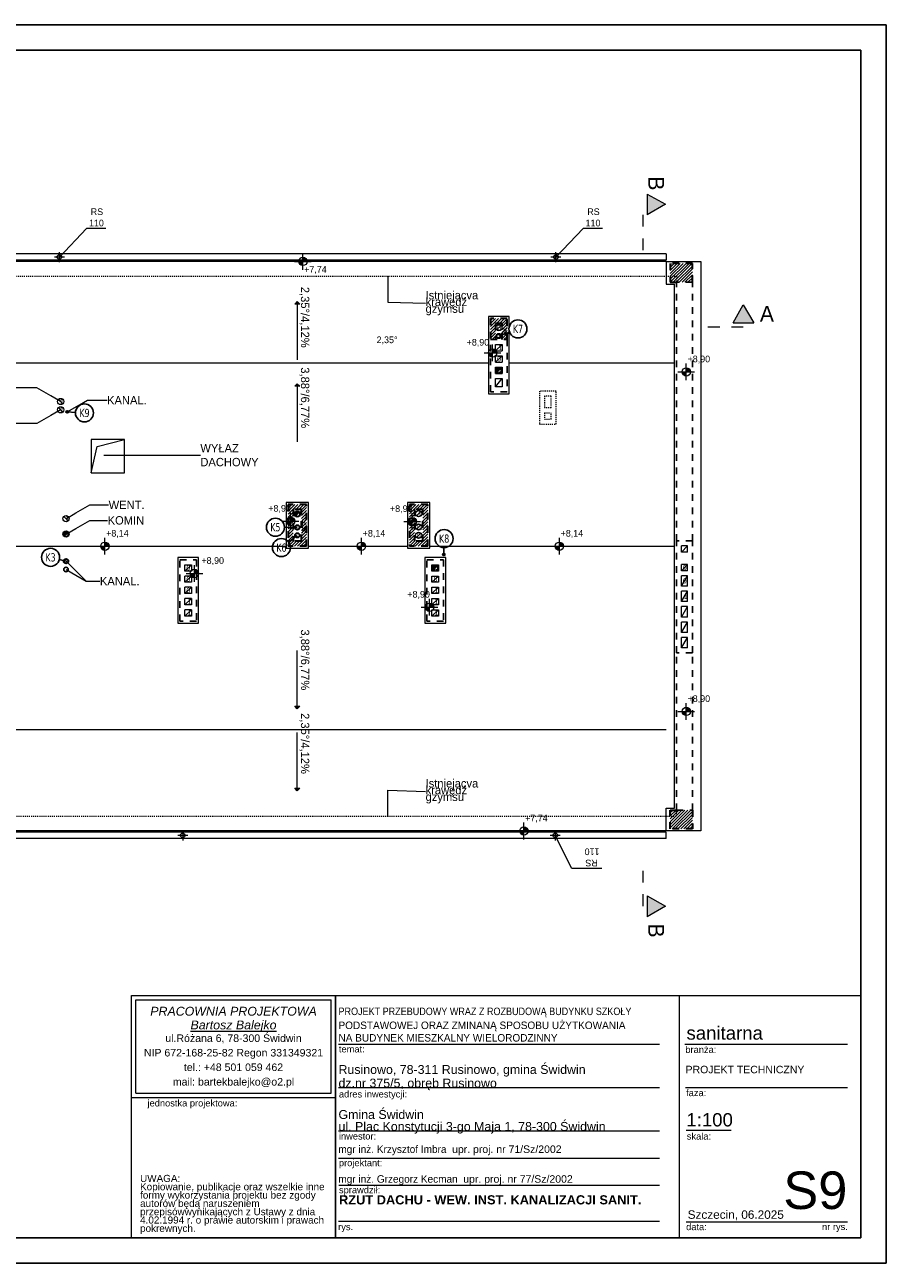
# Model space of a CAD drawing. Extents: x -220312 to -8310, y -91840 to 81907.
# Tile 79 of 128: x -179442 to -158770, y 52207 to 81907. Entities that reach past the tile are written whole.
import ezdxf
from ezdxf.enums import TextEntityAlignment as Align

# ---------------------------------------------------------------- set-up
doc = ezdxf.new("R2010")
doc.units = 0
doc.header["$MEASUREMENT"] = 0
for name, pattern in [('Dashed', [564.444447, 282.222223, -282.222223]), ('Hidden Line', [50, 25, -25]), ('Przerywana', [320, 160, -160])]:
    doc.linetypes.add(name, pattern=pattern)
doc.layers.add('#kan_san-op', color=34, linetype='Continuous')
doc.layers.add('INWENT RZĘDNE', color=7, linetype='Continuous')
for name, color, linetype, lineweight in [('#ks', 34, 'Continuous', 30), ('0_Nr_Pióra__21', 7, 'Continuous', 9), ('A-Opisy_Nr_Pióra__21', 7, 'Continuous', 9), ('ARCH dach_Nr_Pióra__46', 5, 'Continuous', 13), ('Arch IS_Nr_Pióra__52', 34, 'Continuous', 25), ('Arch kominy_Nr_Pióra__10', 134, 'Continuous', 18), ('Arch kominy_Nr_Pióra__21', 7, 'Continuous', 9), ('Arch rynny_Nr_Pióra__21', 7, 'Continuous', 9), ('ARCH TABELA_Nr_Pióra__1', 7, 'Continuous', 25), ('ARCH TABELA_Nr_Pióra__21', 7, 'Continuous', 9), ('ARCH TABELA_Nr_Pióra__7', 7, 'Continuous', 13), ('arch wypelnienia_Nr_Pióra__21', 7, 'Continuous', 9), ('Arch ściany nośne_Nr_Pióra__30', 134, 'Continuous', 35), ('Arch ściany zewnętrzne_Nr_Pióra__46', 5, 'Continuous', 13), ('INWENT DACH_Nr_Pióra__5', 7, 'Continuous', 13), ('INWENT OPISY_Nr_Pióra__21', 7, 'Continuous', 9), ('INWENT OPISY_Nr_Pióra__41', 7, 'Continuous', 15), ('INWENT OPISY_Nr_Pióra__52', 34, 'Continuous', 25), ('INWENT RZĘDNE_Nr_Pióra__21', 7, 'Continuous', 9), ('INWENT.ŚCIANY_Nr_Pióra__1', 7, 'Continuous', 25), ('INWENT.ŚCIANY_Nr_Pióra__101', 8, 'Continuous', 13), ('Istniejące kominy_Nr_Pióra__5', 7, 'Continuous', 13), ('PODKŁAD', 252, 'Continuous', 35), ('RAMKA', 255, 'Continuous', 35)]:
    doc.layers.add(name, color=color, linetype=linetype, lineweight=lineweight)
for name, color, linetype, lineweight, true_color in [('Arch odwodniene_Nr_Pióra__25', 7, 'Continuous', 13, 0x40a5ff), ('Arch stropy_Nr_Pióra__4', 7, 'Continuous', 9, 0x029e21), ('arch wypelnienia_Nr_Pióra__102', 7, 'Continuous', 9, 0xcccccc), ('arch wypelnienia_Nr_Pióra__89', 7, 'Continuous', 20, 0x71cebe)]:
    doc.layers.add(name, color=color, linetype=linetype, lineweight=lineweight, true_color=true_color)
doc.styles.add('GENERATED_STYLE_1', font='txt')
doc.styles.add('GENERATED_STYLE_10', font='ariali.ttf')
doc.styles.add('GENERATED_STYLE_11', font='arialbd.ttf')
doc.styles.add('GENERATED_STYLE_2', font='txt')
doc.styles.add('GENERATED_STYLE_3', font='txt')
doc.styles.add('GENERATED_STYLE_6', font='txt')
doc.styles.add('GENERATED_STYLE_7', font='txt')
doc.styles.add('GENERATED_STYLE_9', font='arial.ttf')
doc.styles.add('GLOWNE', font='verdana.ttf')

# ---------------------------------------------------------------- blocks, each defined once
blk = doc.blocks.new('ARROWHEAD_5')
at = {"color": 0, "linetype": 'Continuous', "lineweight": 0}
blk.add_line((0, 0), (-1, 0), dxfattribs=at)
blk.add_solid([(-1, 0.2679), (0, 0), (-1, -0.2679), (-1, 0.2679)], dxfattribs=at)
blk = doc.blocks.new('Koty wysokościowe_17', base_point=(-175372, 65660))
at = {"layer": 'INWENT OPISY_Nr_Pióra__21', "linetype": 'Continuous'}
for points in [[(-172902, 72180), (-172842, 72120), (-172962, 72120)], [(-172902, 70212), (-172842, 70152), (-172962, 70152)], [(-172902, 62417), (-172962, 62477), (-172842, 62477)], [(-172902, 60450), (-172962, 60510), (-172842, 60510)]]:
    blk.add_hatch(color=252, dxfattribs=at).paths.add_polyline_path(points, flags=0)
at = {"layer": 'INWENT RZĘDNE_Nr_Pióra__21', "linetype": 'Continuous'}
for points in [[(-172769, 73145), (-172869, 73145), (-172861, 73107), (-172840, 73074), (-172807, 73052), (-172769, 73045)], [(-172769, 73145), (-172669, 73145), (-172676, 73183), (-172698, 73216), (-172731, 73237), (-172769, 73245)], [(-168217, 70951), (-168117, 70951), (-168124, 70990), (-168146, 71022), (-168179, 71044), (-168217, 71051)], [(-168217, 70951), (-168317, 70951), (-168309, 70913), (-168288, 70881), (-168255, 70859), (-168217, 70851)], [(-163568, 70496), (-163668, 70496), (-163661, 70458), (-163639, 70425), (-163607, 70404), (-163568, 70396)], [(-163568, 70496), (-163468, 70496), (-163476, 70534), (-163498, 70567), (-163530, 70589), (-163568, 70596)], [(-173065, 66913), (-173165, 66913), (-173158, 66875), (-173136, 66842), (-173104, 66821), (-173065, 66813)], [(-173065, 66913), (-172965, 66913), (-172973, 66951), (-172995, 66984), (-173027, 67006), (-173065, 67013)], [(-170145, 66905), (-170245, 66905), (-170238, 66867), (-170216, 66835), (-170184, 66813), (-170145, 66805)], [(-170145, 66905), (-170045, 66905), (-170053, 66944), (-170075, 66976), (-170107, 66998), (-170145, 67005)], [(-177519, 66315), (-177619, 66315), (-177612, 66277), (-177590, 66244), (-177558, 66222), (-177519, 66215)], [(-177519, 66315), (-177419, 66315), (-177427, 66353), (-177449, 66386), (-177481, 66407), (-177519, 66415)], [(-171363, 66315), (-171463, 66315), (-171456, 66277), (-171434, 66244), (-171402, 66222), (-171363, 66215)], [(-171363, 66315), (-171263, 66315), (-171271, 66353), (-171293, 66386), (-171325, 66407), (-171363, 66415)], [(-166614, 66315), (-166714, 66315), (-166707, 66277), (-166685, 66244), (-166652, 66222), (-166614, 66215)], [(-166614, 66315), (-166514, 66315), (-166522, 66353), (-166543, 66386), (-166576, 66407), (-166614, 66415)], [(-169728, 64851), (-169828, 64851), (-169821, 64812), (-169799, 64780), (-169767, 64758), (-169728, 64751)], [(-169728, 64851), (-169628, 64851), (-169636, 64889), (-169658, 64921), (-169690, 64943), (-169728, 64951)], [(-163568, 62351), (-163468, 62351), (-163476, 62389), (-163498, 62422), (-163530, 62443), (-163568, 62451)], [(-163568, 62351), (-163668, 62351), (-163661, 62313), (-163639, 62280), (-163607, 62259), (-163568, 62251)], [(-167466, 59485), (-167566, 59485), (-167559, 59447), (-167537, 59414), (-167504, 59392), (-167466, 59385)], [(-167466, 59485), (-167366, 59485), (-167374, 59523), (-167395, 59556), (-167428, 59577), (-167466, 59585)]]:
    blk.add_hatch(color=252, dxfattribs=at).paths.add_polyline_path(points, flags=0)
at = {"layer": 'A-Opisy_Nr_Pióra__21', "color": 252, "linetype": 'Continuous'}
for p, q in [((-170728, 72516), (-170728, 72168)), ((-170728, 72168), (-169824, 72140)), ((-179153, 70115), (-179669, 70115)), ((-178819, 69922), (-179153, 70115)), ((-178185, 69671), (-177937, 69814)), ((-177937, 69814), (-177467, 69815)), ((-179153, 69257), (-179669, 69257)), ((-178820, 69448), (-179153, 69257)), ((-177269, 68497), (-175228, 68498)), ((-178215, 67112), (-177882, 67304)), ((-177882, 67304), (-177429, 67305)), ((-178215, 66742), (-177882, 66934)), ((-177882, 66934), (-177454, 66935)), ((-178258, 65763), (-177967, 65476)), ((-178215, 65618), (-177967, 65476)), ((-177967, 65476), (-177639, 65477)), ((-177967, 65476), (-177639, 65477)), ((-170728, 60113), (-170728, 60461)), ((-170728, 60461), (-169824, 60433))]:
    blk.add_line(p, q, dxfattribs=at)
at = {"layer": 'arch wypelnienia_Nr_Pióra__102', "color": 252, "linetype": 'Continuous'}
for p, q in [((-163952, 72928), (-163786, 73095)), ((-163952, 72646), (-163503, 73095)), ((-163952, 72999), (-163857, 73095)), ((-163952, 72716), (-163574, 73095)), ((-163952, 73070), (-163927, 73095)), ((-163952, 72787), (-163644, 73095)), ((-163952, 72858), (-163715, 73095)), ((-163882, 72645), (-163432, 73095)), ((-163812, 72645), (-163422, 73034)), ((-163741, 72645), (-163422, 72963)), ((-163670, 72645), (-163422, 72893)), ((-163600, 72645), (-163422, 72822)), ((-163529, 72645), (-163422, 72751)), ((-163458, 72645), (-163422, 72681)), ((-168267, 71654), (-168146, 71775)), ((-168267, 71725), (-168217, 71775)), ((-168267, 71583), (-168076, 71775)), ((-168267, 71513), (-168147, 71633)), ((-168125, 71655), (-168005, 71775)), ((-168054, 71655), (-167934, 71775)), ((-167987, 71651), (-167867, 71771)), ((-167987, 71580), (-167867, 71700)), ((-167987, 71510), (-167867, 71630)), ((-168267, 71442), (-168147, 71562)), ((-168267, 71371), (-168147, 71491)), ((-168267, 71300), (-168147, 71420)), ((-168227, 71270), (-168147, 71350)), ((-167987, 71439), (-167867, 71559)), ((-167987, 71368), (-167867, 71488)), ((-167987, 71298), (-167867, 71418)), ((-167944, 71270), (-167867, 71347)), ((-168157, 71270), (-168147, 71279)), ((-167874, 71270), (-167867, 71276)), ((-173122, 67153), (-172960, 67315)), ((-173122, 67082), (-172889, 67315)), ((-173122, 67294), (-173101, 67315)), ((-173122, 67223), (-173031, 67315)), ((-173122, 67011), (-173002, 67131)), ((-172939, 67195), (-172819, 67315)), ((-172868, 67195), (-172748, 67315)), ((-172802, 67190), (-172682, 67310)), ((-172802, 67119), (-172682, 67239)), ((-172802, 67048), (-172682, 67168)), ((-170212, 67305), (-170202, 67315)), ((-170212, 67093), (-169990, 67315)), ((-170212, 67163), (-170061, 67315)), ((-170212, 67234), (-170132, 67315)), ((-170212, 67022), (-170092, 67142)), ((-170039, 67195), (-169919, 67315)), ((-169969, 67195), (-169849, 67315)), ((-169898, 67195), (-169778, 67315)), ((-169892, 67130), (-169772, 67250)), ((-169892, 67059), (-169772, 67179)), ((-173122, 66940), (-173002, 67060)), ((-173122, 66870), (-173002, 66990)), ((-173122, 66799), (-173002, 66919)), ((-173122, 66728), (-173002, 66848)), ((-172802, 66978), (-172682, 67098)), ((-172802, 66907), (-172682, 67027)), ((-172802, 66836), (-172682, 66956)), ((-172802, 66765), (-172682, 66885)), ((-170212, 66951), (-170092, 67071)), ((-170212, 66881), (-170092, 67001)), ((-170212, 66810), (-170092, 66930)), ((-170212, 66739), (-170092, 66859)), ((-169892, 66988), (-169772, 67108)), ((-169892, 66918), (-169772, 67038)), ((-169892, 66847), (-169772, 66967)), ((-169892, 66776), (-169772, 66896)), ((-169892, 66706), (-169772, 66826)), ((-173122, 66658), (-173002, 66778)), ((-173122, 66587), (-173002, 66707)), ((-173122, 66516), (-173002, 66636)), ((-173122, 66445), (-173002, 66565)), ((-172899, 66315), (-172682, 66532)), ((-172802, 66695), (-172682, 66815)), ((-172802, 66624), (-172682, 66744)), ((-172802, 66553), (-172682, 66673)), ((-172802, 66483), (-172682, 66603)), ((-170212, 66668), (-170092, 66788)), ((-170212, 66598), (-170092, 66718)), ((-170212, 66527), (-170092, 66647)), ((-170212, 66456), (-170092, 66576)), ((-170000, 66315), (-169772, 66543)), ((-169892, 66635), (-169772, 66755)), ((-169892, 66564), (-169772, 66684)), ((-169892, 66493), (-169772, 66613)), ((-173122, 66375), (-173002, 66495)), ((-173112, 66315), (-172992, 66435)), ((-173041, 66315), (-172921, 66435)), ((-172970, 66315), (-172850, 66435)), ((-172829, 66315), (-172682, 66461)), ((-172758, 66315), (-172682, 66390)), ((-172687, 66315), (-172682, 66320)), ((-170212, 66386), (-170092, 66506)), ((-170212, 66315), (-170092, 66435)), ((-170142, 66315), (-170022, 66435)), ((-170071, 66315), (-169951, 66435)), ((-169930, 66315), (-169772, 66472)), ((-169859, 66315), (-169772, 66401)), ((-169788, 66315), (-169772, 66331)), ((-163952, 59918), (-163885, 59985)), ((-163952, 59847), (-163814, 59985)), ((-163952, 59705), (-163673, 59985)), ((-163952, 59776), (-163744, 59985)), ((-163952, 59635), (-163602, 59985)), ((-163952, 59564), (-163532, 59985)), ((-163911, 59535), (-163461, 59985)), ((-163840, 59535), (-163422, 59953)), ((-163769, 59535), (-163422, 59882)), ((-163699, 59535), (-163422, 59811)), ((-163628, 59535), (-163422, 59741)), ((-163557, 59535), (-163422, 59670)), ((-163487, 59535), (-163422, 59599))]:
    blk.add_line(p, q, dxfattribs=at)
at = {"layer": 'arch wypelnienia_Nr_Pióra__21', "color": 252, "linetype": 'Continuous'}
for p, q in [((-168106, 70496), (-168028, 70574)), ((-172941, 67046), (-172863, 67124)), ((-178491, 66566), (-178413, 66644)), ((-169631, 65756), (-169553, 65834))]:
    blk.add_line(p, q, dxfattribs=at)
for centre, start, end in [((-168067, 70535), 45, 180), ((-168067, 70535), 180, 225), ((-172902, 67085), 45, 180), ((-172902, 67085), 180, 225), ((-178452, 66605), 45, 180), ((-178452, 66605), 180, 225), ((-169592, 65795), 45, 180), ((-169592, 65795), 180, 225)]:
    blk.add_arc(centre, 55, start, end, dxfattribs=at)
at = {"layer": 'arch wypelnienia_Nr_Pióra__89', "color": 252, "linetype": 'Continuous'}
for points in [[(-168118, 70514), (-168122, 70535), (-168118, 70552)], [(-168116, 70511), (-168118, 70552), (-168116, 70560)], [(-168118, 70514), (-168118, 70552), (-168116, 70511)], [(-168106, 70496), (-168116, 70560), (-168106, 70572)], [(-168116, 70511), (-168116, 70560), (-168106, 70496)], [(-168100, 70503), (-168106, 70572), (-168100, 70579)], [(-168106, 70496), (-168106, 70572), (-168100, 70503)], [(-168076, 70526), (-168100, 70579), (-168076, 70589)], [(-168100, 70503), (-168100, 70579), (-168076, 70526)], [(-168050, 70552), (-168076, 70589), (-168050, 70587)], [(-168076, 70526), (-168076, 70589), (-168050, 70552)], [(-168050, 70552), (-168050, 70587), (-168028, 70574)], [(-172935, 67053), (-172941, 67122), (-172935, 67129)], [(-172911, 67076), (-172935, 67129), (-172911, 67139)], [(-172935, 67053), (-172935, 67129), (-172911, 67076)], [(-172911, 67076), (-172911, 67139), (-172885, 67102)], [(-172885, 67102), (-172911, 67139), (-172885, 67137)], [(-172885, 67102), (-172885, 67137), (-172863, 67124)], [(-172953, 67064), (-172957, 67085), (-172953, 67102)], [(-172951, 67061), (-172953, 67102), (-172951, 67110)], [(-172953, 67064), (-172953, 67102), (-172951, 67061)], [(-172941, 67046), (-172951, 67110), (-172941, 67122)], [(-172951, 67061), (-172951, 67110), (-172941, 67046)], [(-172941, 67046), (-172941, 67122), (-172935, 67053)], [(-178503, 66584), (-178507, 66605), (-178503, 66622)], [(-178501, 66581), (-178503, 66622), (-178501, 66630)], [(-178503, 66584), (-178503, 66622), (-178501, 66581)], [(-178491, 66566), (-178501, 66630), (-178491, 66642)], [(-178501, 66581), (-178501, 66630), (-178491, 66566)], [(-178485, 66573), (-178491, 66642), (-178485, 66649)], [(-178491, 66566), (-178491, 66642), (-178485, 66573)], [(-178461, 66596), (-178485, 66649), (-178461, 66659)], [(-178485, 66573), (-178485, 66649), (-178461, 66596)], [(-178435, 66622), (-178461, 66659), (-178435, 66657)], [(-178461, 66596), (-178461, 66659), (-178435, 66622)], [(-178435, 66622), (-178435, 66657), (-178413, 66644)], [(-169643, 65774), (-169647, 65795), (-169643, 65812)], [(-169641, 65771), (-169643, 65812), (-169641, 65820)], [(-169643, 65774), (-169643, 65812), (-169641, 65771)], [(-169631, 65756), (-169641, 65820), (-169631, 65832)], [(-169641, 65771), (-169641, 65820), (-169631, 65756)], [(-169625, 65763), (-169631, 65832), (-169625, 65839)], [(-169631, 65756), (-169631, 65832), (-169625, 65763)], [(-169601, 65786), (-169625, 65839), (-169601, 65849)], [(-169625, 65763), (-169625, 65839), (-169601, 65786)], [(-169601, 65786), (-169601, 65849), (-169575, 65812)], [(-169575, 65812), (-169601, 65849), (-169575, 65847)], [(-169575, 65812), (-169575, 65847), (-169553, 65834)]]:
    blk.add_solid(points, dxfattribs=at)
at = {"layer": 'INWENT OPISY_Nr_Pióra__21', "color": 252, "linetype": 'Continuous'}
for p, q in [((-172902, 72180), (-172962, 72120)), ((-172902, 72180), (-172842, 72120)), ((-172842, 72120), (-172962, 72120)), ((-172902, 72120), (-172902, 70783)), ((-172902, 70212), (-172962, 70152)), ((-172842, 70152), (-172962, 70152)), ((-172902, 70212), (-172842, 70152)), ((-172902, 70152), (-172902, 68815)), ((-172902, 62477), (-172902, 63815)), ((-172962, 62477), (-172842, 62477)), ((-172902, 62417), (-172962, 62477)), ((-172902, 62417), (-172842, 62477)), ((-172902, 60510), (-172902, 61847)), ((-172962, 60510), (-172842, 60510)), ((-172902, 60450), (-172962, 60510)), ((-172902, 60450), (-172842, 60510))]:
    blk.add_line(p, q, dxfattribs=at)
for points in [[(-164507, 74259), (-164507, 74759), (-164071, 74515)], [(-162202, 71670), (-162447, 71670), (-162202, 72106)], [(-162202, 71670), (-162202, 72106), (-161947, 71670)], [(-164507, 57429), (-164507, 57929), (-164071, 57685)]]:
    blk.add_solid(points, dxfattribs=at)
at = {"layer": 'INWENT RZĘDNE_Nr_Pióra__21', "color": 252, "linetype": 'Continuous'}
for p, q in [((-172969, 73145), (-172569, 73145)), ((-172769, 72945), (-172769, 73345)), ((-168217, 70751), (-168217, 71151)), ((-168417, 70951), (-168017, 70951)), ((-163568, 70296), (-163568, 70696)), ((-163768, 70496), (-163368, 70496)), ((-173265, 66913), (-172865, 66913)), ((-173065, 66713), (-173065, 67113)), ((-170345, 66905), (-169945, 66905)), ((-170145, 66705), (-170145, 67105)), ((-177719, 66315), (-177319, 66315)), ((-177519, 66115), (-177519, 66515)), ((-171563, 66315), (-171163, 66315)), ((-171363, 66115), (-171363, 66515)), ((-166814, 66315), (-166414, 66315)), ((-166614, 66115), (-166614, 66515)), ((-175572, 65660), (-175172, 65660)), ((-175372, 65460), (-175372, 65860)), ((-169728, 64651), (-169728, 65051)), ((-169928, 64851), (-169528, 64851)), ((-163568, 62151), (-163568, 62551)), ((-163768, 62351), (-163368, 62351)), ((-167666, 59485), (-167266, 59485)), ((-167466, 59285), (-167466, 59685))]:
    blk.add_line(p, q, dxfattribs=at)
for centre in [(-172769, 73145), (-168217, 70951), (-163568, 70496), (-173065, 66913), (-170145, 66905), (-177519, 66315), (-171363, 66315), (-166614, 66315), (-175372, 65660), (-169728, 64851), (-163568, 62351), (-167466, 59485)]:
    blk.add_circle(centre, 100, dxfattribs=at)
for points in [[(-175464, 65622), (-175472, 65660), (-175464, 65660)], [(-175443, 65589), (-175464, 65660), (-175443, 65660)], [(-175464, 65622), (-175464, 65660), (-175443, 65589)], [(-175443, 65589), (-175443, 65660), (-175410, 65568)], [(-175410, 65568), (-175443, 65660), (-175410, 65660)], [(-175372, 65560), (-175410, 65660), (-175372, 65660)], [(-175410, 65568), (-175410, 65660), (-175372, 65560)], [(-175372, 65660), (-175372, 65760), (-175334, 65660)], [(-175334, 65660), (-175372, 65760), (-175334, 65753)], [(-175301, 65660), (-175334, 65753), (-175301, 65731)], [(-175334, 65660), (-175334, 65753), (-175301, 65660)], [(-175301, 65660), (-175301, 65731), (-175279, 65660)], [(-175279, 65660), (-175301, 65731), (-175279, 65698)], [(-175279, 65660), (-175279, 65698), (-175272, 65660)]]:
    blk.add_solid(points, dxfattribs=at)
at = {"layer": 'A-Opisy_Nr_Pióra__21', "color": 252, "linetype": 'Continuous', "xscale": 273.6, "yscale": 273.6, "zscale": 273.6}
for p, rotation in [((-170728, 72790), 90), ((-178582, 69785), 329.9185102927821), ((-178582, 69585), 29.91837624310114), ((-178422, 69535), 209.9180138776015), ((-177542, 68497), 180.0285487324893), ((-178452, 66975), 209.9999999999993), ((-178452, 66605), 210.0000000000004), ((-178452, 65955), 135.3597009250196), ((-178452, 65755), 150.0819861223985), ((-170728, 59840), 270)]:
    blk.add_blockref('ARROWHEAD_5', p, dxfattribs=dict(at, rotation=rotation))
at = {"layer": '0_Nr_Pióra__21', "color": 252, "linetype": 'Continuous', "style": 'GENERATED_STYLE_2'}
for s, p in [('2,35°/4,12%', (-172815, 72535)), ('3,88°/6,77%', (-172815, 70605)), ('3,88°/6,77%', (-172815, 64319)), ('2,35°/4,12%', (-172815, 62313))]:
    blk.add_text(s, height=200, rotation=270, dxfattribs=at).set_placement(p)
at = {"layer": '0_Nr_Pióra__21', "color": 252, "linetype": 'Continuous', "style": 'GENERATED_STYLE_1'}
blk.add_text('2,35°', height=160, dxfattribs=at).set_placement((-170999, 71184))
at = {"layer": 'A-Opisy_Nr_Pióra__21', "color": 252, "linetype": 'Continuous', "style": 'GENERATED_STYLE_3'}
for s, p in [('Istniejącva', (-169824, 72235)), ('krawędź', (-169824, 72074)), ('gzymsu', (-169824, 71912)), ('KANAL.', (-177467, 69715)), ('WYŁAZ', (-175228, 68565)), ('DACHOWY', (-175228, 68232)), ('WENT.', (-177429, 67205)), ('KOMIN', (-177454, 66835)), ('KANAL.', (-177639, 65377)), ('KANAL.', (-177639, 65377)), ('krawędź', (-169824, 60367)), ('Istniejącva', (-169824, 60528)), ('gzymsu', (-169824, 60205))]:
    blk.add_text(s, height=200, dxfattribs=at).set_placement(p)
at = {"layer": 'Arch kominy_Nr_Pióra__10', "color": 252, "linetype": 'Continuous', "style": 'GENERATED_STYLE_6'}
for s, p in [('0', (-168107, 71497)), ('1', (-168082, 71017)), ('0', (-168107, 70747)), ('1', (-178597, 69727)), ('1', (-178597, 69527)), ('1', (-170007, 67037)), ('1', (-178467, 66917)), ('0', (-170032, 66717)), ('0', (-170032, 66517)), ('0', (-175562, 65737)), ('0', (-163652, 65742)), ('0', (-175562, 65467)), ('0', (-169632, 65467)), ('0', (-163652, 65422)), ('0', (-175562, 65197)), ('1', (-175537, 64927)), ('1', (-169607, 65197)), ('1', (-169607, 64927)), ('1', (-163627, 65052)), ('1', (-175537, 64657)), ('1', (-169607, 64657))]:
    blk.add_text(s, height=120, dxfattribs=at).set_placement(p)
at = {"layer": 'Arch rynny_Nr_Pióra__21', "color": 252, "linetype": 'Continuous', "style": 'GENERATED_STYLE_6'}
for s, p in [('RS', (-177859, 74256)), ('RS', (-165944, 74256)), ('110', (-177901, 73985)), ('110', (-165986, 73985))]:
    blk.add_text(s, height=160, dxfattribs=at).set_placement(p)
for s, p in [('110', (-165651, 59067)), ('RS', (-165693, 58796))]:
    blk.add_text(s, height=160, rotation=180, dxfattribs=at).set_placement(p)
at = {"layer": 'INWENT OPISY_Nr_Pióra__21', "color": 252, "linetype": 'Continuous', "style": 'GENERATED_STYLE_6'}
for p in [(-164480, 75186), (-164480, 57267)]:
    blk.add_text('B', height=380, rotation=270, dxfattribs=at).set_placement(p)
blk.add_text('A', height=380, dxfattribs=at).set_placement((-161803, 71697))
at = {"layer": 'INWENT OPISY_Nr_Pióra__52', "color": 252, "linetype": 'Continuous', "style": 'GENERATED_STYLE_6'}
for p in [(-167967, 71405), (-172802, 66815), (-172802, 66625)]:
    blk.add_text('K', height=150, dxfattribs=at).set_placement(p)
at = {"layer": 'INWENT RZĘDNE_Nr_Pióra__21', "color": 252, "linetype": 'Continuous', "style": 'GENERATED_STYLE_2'}
blk.add_text('+8,90', height=160, dxfattribs=at).set_placement((-175203, 65891))
at = {"layer": 'INWENT RZĘDNE_Nr_Pióra__21', "color": 252, "char_height": 160, "attachment_point": 7, "style": 'GENERATED_STYLE_2'}
for s, insert in [('{+7,74}', (-172739, 72842)), ('{+8,90}', (-168839, 71096)), ('{+8,90}', (-163538, 70696)), ('{+8,90}', (-173599, 67113)), ('{+8,90}', (-170679, 67105)), ('{+8,14}', (-177489, 66515)), ('{+8,14}', (-171333, 66515)), ('{+8,14}', (-166584, 66515)), ('{+8,90}', (-170262, 65051)), ('{+8,90}', (-163538, 62551)), ('{+7,74}', (-167436, 59685))]:
    blk.add_mtext(s, dxfattribs=dict(at, insert=insert))
blk = doc.blocks.new('p2')
at = {"layer": 'ARCH dach_Nr_Pióra__46', "color": 252, "linetype": 'Continuous'}
for p, q in [((-164052, 73145), (-190432, 73145)), ((-168317, 70708), (-190432, 70708)), ((-163852, 70708), (-167817, 70708)), ((-187307, 61922), (-164052, 61922)), ((-164052, 59485), (-187307, 59485))]:
    blk.add_line(p, q, dxfattribs=at)
at = {"layer": 'Arch IS_Nr_Pióra__52', "color": 252, "linetype": 'Continuous'}
for centre, radius in [((-168067, 71355), 55), ((-178422, 69535), 25), ((-172902, 66765), 55), ((-172902, 66575), 55), ((-178452, 65955), 55), ((-178452, 65755), 55)]:
    blk.add_circle(centre, radius, dxfattribs=at)
at = {"layer": 'Arch kominy_Nr_Pióra__21', "color": 252, "linetype": 'Continuous'}
for p, q in [((-168120, 71502), (-168014, 71608)), ((-168014, 70588), (-168120, 70482)), ((-178635, 69838), (-178529, 69732)), ((-178635, 69638), (-178529, 69532)), ((-170045, 67042), (-169939, 67148)), ((-178399, 66922), (-178505, 67028)), ((-170045, 66722), (-169939, 66828)), ((-170045, 66522), (-169939, 66628)), ((-169539, 65848), (-169645, 65742))]:
    blk.add_line(p, q, dxfattribs=at)
at = {"layer": 'Arch kominy_Nr_Pióra__21', "color": 252, "linetype": 'Hidden Line'}
for p, q in [((-172849, 67138), (-172955, 67032)), ((-178399, 66658), (-178505, 66552))]:
    blk.add_line(p, q, dxfattribs=at)
at = {"layer": 'Arch kominy_Nr_Pióra__21', "color": 252, "linetype": 'Continuous'}
for centre, radius in [((-168067, 71555), 75), ((-168067, 70535), 75), ((-168067, 70535), 55), ((-178582, 69785), 75), ((-178582, 69585), 75), ((-172902, 67085), 75), ((-172902, 67085), 55), ((-169992, 67095), 75), ((-178452, 66975), 75), ((-169992, 66775), 75), ((-178452, 66605), 75), ((-178452, 66605), 55), ((-169992, 66575), 75), ((-169592, 65795), 75), ((-169592, 65795), 55)]:
    blk.add_circle(centre, radius, dxfattribs=at)
at = {"layer": 'Arch odwodniene_Nr_Pióra__25', "color": 252, "linetype": 'Continuous'}
for p, q in [((-164052, 73325), (-190432, 73325)), ((-164052, 73175), (-190432, 73175)), ((-164052, 73325), (-164052, 73175)), ((-164052, 59455), (-187307, 59455)), ((-164052, 59305), (-164052, 59455)), ((-164052, 59305), (-187307, 59305))]:
    blk.add_line(p, q, dxfattribs=at)
at = {"layer": 'Arch rynny_Nr_Pióra__21', "color": 252, "linetype": 'Continuous'}
for p, q in [((-177957, 73936), (-178612, 73250)), ((-177494, 73936), (-177957, 73936)), ((-166042, 73936), (-166697, 73250)), ((-165579, 73936), (-166042, 73936)), ((-178612, 73130), (-178612, 73370)), ((-166697, 73130), (-166697, 73370)), ((-178492, 73250), (-178732, 73250)), ((-166577, 73250), (-166817, 73250)), ((-175652, 59500), (-175652, 59260)), ((-166712, 59500), (-166712, 59260)), ((-175532, 59380), (-175772, 59380)), ((-166592, 59380), (-166832, 59380)), ((-166317, 58589), (-166712, 59380)), ((-165594, 58589), (-166317, 58589))]:
    blk.add_line(p, q, dxfattribs=at)
for centre in [(-178612, 73250), (-166697, 73250), (-175652, 59380), (-166712, 59380)]:
    blk.add_circle(centre, 55, dxfattribs=at)
at = {"layer": 'Arch stropy_Nr_Pióra__4', "color": 252, "linetype": 'Continuous'}
for p, q in [((-177852, 68875), (-177852, 68075)), ((-177052, 68875), (-177852, 68875)), ((-177852, 68075), (-177707, 68706)), ((-177707, 68706), (-177052, 68875)), ((-177052, 68075), (-177052, 68875)), ((-177852, 68075), (-177052, 68075))]:
    blk.add_line(p, q, dxfattribs=at)
at = {"layer": 'Arch ściany nośne_Nr_Pióra__30', "color": 252, "linetype": 'Przerywana'}
for p, q in [((-163952, 73095), (-163952, 72645)), ((-163422, 73095), (-163952, 73095)), ((-163422, 72645), (-163422, 73095)), ((-163952, 72645), (-163802, 72645)), ((-168267, 71775), (-168267, 71270)), ((-167867, 71775), (-168267, 71775)), ((-168147, 71655), (-168147, 71270)), ((-167987, 71655), (-168147, 71655)), ((-167987, 71270), (-167987, 71655)), ((-167867, 71270), (-167867, 71775)), ((-173122, 67315), (-173122, 66315)), ((-172682, 67315), (-173122, 67315)), ((-173002, 67195), (-173002, 66435)), ((-172802, 67195), (-173002, 67195)), ((-172802, 66435), (-172802, 67195)), ((-172682, 66315), (-172682, 67315)), ((-170212, 67315), (-170212, 66315)), ((-169772, 67315), (-170212, 67315)), ((-170092, 67195), (-170092, 66435)), ((-169892, 67195), (-170092, 67195)), ((-169892, 66435), (-169892, 67195)), ((-169772, 66315), (-169772, 67315)), ((-172682, 66315), (-173122, 66315)), ((-172802, 66435), (-173002, 66435)), ((-169772, 66315), (-170212, 66315)), ((-169892, 66435), (-170092, 66435)), ((-163952, 59985), (-163802, 59985)), ((-163952, 59535), (-163952, 59985)), ((-163422, 59985), (-163422, 59535)), ((-163422, 59535), (-163952, 59535))]:
    blk.add_line(p, q, dxfattribs=at)
at = {"layer": 'Arch ściany zewnętrzne_Nr_Pióra__46', "color": 252, "linetype": 'Continuous'}
for p, q in [((-164052, 73145), (-163222, 73145)), ((-164052, 73145), (-164052, 72595)), ((-163222, 73145), (-163222, 59485)), ((-164052, 72595), (-163852, 72595)), ((-163852, 60035), (-163852, 72595)), ((-168317, 71825), (-168317, 69970)), ((-167817, 71825), (-168317, 71825)), ((-167817, 69970), (-167817, 71825)), ((-168317, 69970), (-167817, 69970)), ((-173172, 67365), (-173172, 66265)), ((-172632, 67365), (-173172, 67365)), ((-172632, 66265), (-172632, 67365)), ((-170262, 67365), (-170262, 66265)), ((-169722, 67365), (-170262, 67365)), ((-169722, 66265), (-169722, 67365)), ((-173172, 66265), (-172632, 66265)), ((-170262, 66265), (-169722, 66265)), ((-175772, 66040), (-175772, 64470)), ((-175272, 66040), (-175772, 66040)), ((-175272, 64470), (-175272, 66040)), ((-169842, 66040), (-169842, 64470)), ((-169342, 66040), (-169842, 66040)), ((-169342, 64470), (-169342, 66040)), ((-175772, 64470), (-175272, 64470)), ((-169842, 64470), (-169342, 64470)), ((-164052, 60035), (-163852, 60035)), ((-164052, 59485), (-164052, 60035)), ((-163222, 59485), (-164052, 59485))]:
    blk.add_line(p, q, dxfattribs=at)
at = {"layer": 'INWENT DACH_Nr_Pióra__5', "color": 252, "linetype": 'Hidden Line'}
for p, q in [((-200212, 72790), (-163802, 72790)), ((-163802, 72790), (-163802, 72645)), ((-196992, 59840), (-163802, 59840)), ((-163802, 59840), (-163802, 59985))]:
    blk.add_line(p, q, dxfattribs=at)
at = {"layer": 'INWENT DACH_Nr_Pióra__5', "color": 252, "linetype": 'Continuous'}
for p, q in [((-181122, 66315), (-173172, 66315)), ((-172632, 66315), (-170262, 66315)), ((-169722, 66315), (-163852, 66315))]:
    blk.add_line(p, q, dxfattribs=at)
at = {"layer": 'INWENT OPISY_Nr_Pióra__41', "color": 252, "linetype": 'Continuous'}
for p, q in [((-164507, 74759), (-164071, 74515)), ((-164507, 74759), (-164507, 74259)), ((-164071, 74515), (-164507, 74259)), ((-162447, 71670), (-162202, 72106)), ((-162202, 72106), (-161947, 71670)), ((-162447, 71670), (-161947, 71670)), ((-164507, 57929), (-164071, 57685)), ((-164507, 57929), (-164507, 57429)), ((-164071, 57685), (-164507, 57429))]:
    blk.add_line(p, q, dxfattribs=at)
at = {"layer": 'INWENT OPISY_Nr_Pióra__41', "color": 252, "linetype": 'Dashed'}
for p, q in [((-164607, 73415), (-164607, 74515)), ((-162202, 71570), (-163302, 71570)), ((-164607, 57685), (-164607, 58785))]:
    blk.add_line(p, q, dxfattribs=at)
at = {"layer": 'INWENT.ŚCIANY_Nr_Pióra__1', "color": 252, "linetype": 'Przerywana'}
for p, q in [((-163422, 72645), (-163802, 72645)), ((-163802, 66445), (-163802, 72645)), ((-163422, 66445), (-163422, 72645)), ((-168267, 71270), (-167867, 71270)), ((-168267, 70020), (-168267, 71270)), ((-167867, 71270), (-167867, 70020)), ((-167867, 70020), (-168267, 70020)), ((-163802, 63755), (-163802, 66445)), ((-163422, 66445), (-163802, 66445)), ((-163422, 63755), (-163422, 66445)), ((-175722, 65990), (-175322, 65990)), ((-175722, 64520), (-175722, 65990)), ((-175322, 65990), (-175322, 64520)), ((-169792, 65990), (-169392, 65990)), ((-169792, 64520), (-169792, 65990)), ((-169392, 65990), (-169392, 64520)), ((-175322, 64520), (-175722, 64520)), ((-169392, 64520), (-169792, 64520)), ((-163422, 63755), (-163802, 63755)), ((-163802, 59985), (-163802, 63755)), ((-163422, 59985), (-163422, 63755)), ((-163802, 59985), (-163422, 59985))]:
    blk.add_line(p, q, dxfattribs=at)
at = {"layer": 'INWENT.ŚCIANY_Nr_Pióra__101', "color": 252, "linetype": 'Hidden Line'}
for p, q in [((-166692, 70035), (-167092, 70035)), ((-167092, 70035), (-167092, 69245)), ((-166812, 69915), (-166972, 69915)), ((-166972, 69915), (-166972, 69635)), ((-166812, 69635), (-166812, 69915)), ((-166692, 69245), (-166692, 70035)), ((-166812, 69635), (-166972, 69635)), ((-166972, 69515), (-166972, 69365)), ((-166972, 69515), (-166812, 69515)), ((-166812, 69365), (-166812, 69515)), ((-167092, 69245), (-166692, 69245)), ((-166972, 69365), (-166812, 69365))]:
    blk.add_line(p, q, dxfattribs=at)
at = {"layer": 'Istniejące kominy_Nr_Pióra__5', "color": 252, "linetype": 'Continuous'}
for p, q in [((-168147, 71000), (-167987, 71150)), ((-168147, 71000), (-168147, 71150)), ((-168147, 71150), (-167987, 71150)), ((-168147, 71000), (-167987, 71000)), ((-167987, 71150), (-167987, 71000)), ((-168147, 70730), (-167987, 70880)), ((-168147, 70730), (-168147, 70880)), ((-168147, 70880), (-167987, 70880)), ((-168147, 70730), (-167987, 70730)), ((-167987, 70880), (-167987, 70730)), ((-168147, 70460), (-167987, 70610)), ((-168147, 70460), (-168147, 70610)), ((-168147, 70610), (-167987, 70610)), ((-168147, 70460), (-167987, 70460)), ((-167987, 70610), (-167987, 70460)), ((-168147, 70140), (-167987, 70340)), ((-168147, 70340), (-167987, 70340)), ((-168147, 70140), (-168147, 70340)), ((-167987, 70140), (-168147, 70140)), ((-167987, 70340), (-167987, 70140)), ((-163682, 66175), (-163542, 66325)), ((-163682, 66175), (-163682, 66325)), ((-163542, 66325), (-163682, 66325)), ((-163542, 66175), (-163542, 66325)), ((-163542, 66175), (-163682, 66175)), ((-175602, 65720), (-175442, 65870)), ((-175602, 65720), (-175602, 65870)), ((-175602, 65870), (-175442, 65870)), ((-175442, 65720), (-175602, 65720)), ((-175442, 65870), (-175442, 65720)), ((-169672, 65720), (-169512, 65870)), ((-169672, 65720), (-169672, 65870)), ((-169672, 65870), (-169512, 65870)), ((-169512, 65720), (-169672, 65720)), ((-169512, 65870), (-169512, 65720)), ((-163682, 65725), (-163542, 65875)), ((-163682, 65725), (-163682, 65875)), ((-163542, 65875), (-163682, 65875)), ((-163542, 65725), (-163682, 65725)), ((-163542, 65725), (-163542, 65875)), ((-175602, 65450), (-175442, 65600)), ((-175602, 65450), (-175602, 65600)), ((-175442, 65600), (-175602, 65600)), ((-175442, 65450), (-175602, 65450)), ((-175442, 65600), (-175442, 65450)), ((-169672, 65450), (-169512, 65600)), ((-169672, 65450), (-169672, 65600)), ((-169672, 65600), (-169512, 65600)), ((-169512, 65450), (-169672, 65450)), ((-169512, 65600), (-169512, 65450)), ((-163682, 65355), (-163542, 65605)), ((-163682, 65355), (-163682, 65605)), ((-163542, 65605), (-163682, 65605)), ((-163542, 65355), (-163682, 65355)), ((-163542, 65355), (-163542, 65605)), ((-175602, 65180), (-175442, 65330)), ((-175602, 65180), (-175602, 65330)), ((-175442, 65330), (-175602, 65330)), ((-175442, 65180), (-175602, 65180)), ((-175602, 64910), (-175442, 65060)), ((-175602, 64910), (-175602, 65060)), ((-175442, 65060), (-175602, 65060)), ((-175442, 65330), (-175442, 65180)), ((-175442, 65060), (-175442, 64910)), ((-169672, 65180), (-169512, 65330)), ((-169672, 65180), (-169672, 65330)), ((-169672, 65330), (-169512, 65330)), ((-169512, 65180), (-169672, 65180)), ((-169672, 64910), (-169512, 65060)), ((-169672, 64910), (-169672, 65060)), ((-169672, 65060), (-169512, 65060)), ((-169512, 65330), (-169512, 65180)), ((-169512, 65060), (-169512, 64910)), ((-163682, 64985), (-163542, 65235)), ((-163682, 64985), (-163682, 65235)), ((-163542, 65235), (-163682, 65235)), ((-163542, 64985), (-163542, 65235)), ((-175442, 64910), (-175602, 64910)), ((-175602, 64640), (-175442, 64790)), ((-175602, 64640), (-175442, 64790)), ((-175442, 64790), (-175602, 64790)), ((-175602, 64640), (-175602, 64790)), ((-175442, 64790), (-175442, 64640)), ((-169512, 64910), (-169672, 64910)), ((-169672, 64640), (-169512, 64790)), ((-169672, 64640), (-169672, 64790)), ((-169672, 64790), (-169512, 64790)), ((-169512, 64790), (-169512, 64640)), ((-163542, 64985), (-163682, 64985)), ((-163682, 64615), (-163542, 64865)), ((-163682, 64615), (-163682, 64865)), ((-163542, 64865), (-163682, 64865)), ((-163542, 64615), (-163542, 64865)), ((-175442, 64640), (-175602, 64640)), ((-169512, 64640), (-169672, 64640)), ((-163542, 64615), (-163682, 64615)), ((-163682, 64245), (-163542, 64495)), ((-163682, 64245), (-163682, 64495)), ((-163542, 64495), (-163682, 64495)), ((-163542, 64245), (-163542, 64495)), ((-163542, 64245), (-163682, 64245)), ((-163682, 63875), (-163542, 64125)), ((-163682, 63875), (-163682, 64125)), ((-163542, 64125), (-163682, 64125)), ((-163542, 63875), (-163682, 63875)), ((-163542, 63875), (-163542, 64125))]:
    blk.add_line(p, q, dxfattribs=at)
at = {"layer": 'INWENT RZĘDNE', "color": 252}
blk.add_blockref('Koty wysokościowe_17', (-175372, 65660), dxfattribs=at)
blk = doc.blocks.new('A$C382C6C0C')
at = {"layer": '#ks', "color": 7, "lineweight": -3}
for p, q in [((-248.5, 61), (3951.5, 61)), ((3951.5, -2909), (3951.5, 61)), ((0, 0), (3890.5, 0)), ((3890.5, -2848), (3890.5, 0)), ((0, -2848), (3890.5, -2848)), ((-248.5, -2909), (3951.5, -2909))]:
    blk.add_line(p, q, dxfattribs=at)
blk = doc.blocks.new('A$C689C700D')
at = {"layer": '#ks', "color": 1, "lineweight": 35, "xscale": 10, "yscale": 10, "zscale": 10}
blk.add_blockref('A$C382C6C0C', (-37653, 28364), dxfattribs=at)

msp = doc.modelspace()

# ---------------------------------------------------------------- linework, layer by layer
at = {"layer": '#kan_san-op', "color": 7}
for p, q in [((-168067, 74443), (-167809, 74539)), ((-178422, 72623), (-178224, 72612)), ((-172902, 69853), (-173212, 69856)), ((-172902, 69663), (-173113, 69501)), ((-169387, 69203), (-169384, 69369)), ((-178452, 69043), (-178613, 69083))]:
    msp.add_line(p, q, dxfattribs=at)
at = {"layer": '#kan_san-op', "lineweight": 30}
for centre, radius in [((-168067, 74443), 55), ((-178422, 72623), 25), ((-172902, 69853), 55), ((-172902, 69663), 55), ((-169387, 69203), 25), ((-178452, 69043), 55)]:
    msp.add_circle(centre, radius, dxfattribs=at)
at = {"layer": '#kan_san-op', "color": 7, "extrusion": (0, 0, -1)}
for centre in [(-167607, 74615), (-178009, 72599), (-173428, 69858), (-169379, 69585), (-173284, 69369), (-178823, 69136)]:
    msp.add_ellipse(centre, major_axis=(-153, -153), ratio=1, start_param=3.926991, end_param=10.210176, dxfattribs=at)
at = {"layer": 'ARCH TABELA_Nr_Pióra__21', "linetype": 'Continuous'}
for p, q in [((-176880, 58629), (-171987, 58629)), ((-176880, 52817), (-176880, 58629)), ((-176880, 58629), (-159380, 58629)), ((-176774, 56288), (-176774, 58522)), ((-176774, 58522), (-172093, 58522)), ((-172093, 56288), (-172093, 58522)), ((-171987, 58629), (-171987, 52817)), ((-171987, 56182), (-171987, 58629)), ((-163742, 58629), (-163742, 52817)), ((-159380, 58629), (-159380, 52817)), ((-171987, 52817), (-171987, 58229)), ((-171914, 57459), (-164215, 57459)), ((-163603, 57459), (-159703, 57459)), ((-176880, 56182), (-171987, 56182)), ((-176774, 56288), (-172093, 56288)), ((-171914, 56419), (-164215, 56419)), ((-163585, 56419), (-159703, 56419)), ((-171914, 55379), (-164215, 55379)), ((-163573, 55396), (-162494, 55396)), ((-171914, 54730), (-164215, 54730)), ((-171904, 54081), (-164215, 54081)), ((-171914, 53217), (-164215, 53217)), ((-163573, 53200), (-161292, 53200)), ((-161292, 53200), (-159703, 53200)), ((-176880, 52817), (-171987, 52817)), ((-159380, 52817), (-171987, 52817))]:
    msp.add_line(p, q, dxfattribs=at)

# ---------------------------------------------------------------- block references
at = {"layer": 'PODKŁAD'}
msp.add_blockref('p2', (0, 3088), dxfattribs=at)
at = {"layer": 'RAMKA'}
msp.add_blockref('A$C689C700D', (-160632, 52933), dxfattribs=at)

# ---------------------------------------------------------------- texts
at = {"layer": '#kan_san-op', "color": 7, "style": 'GLOWNE', "width": 0.7}
for s, p in [('K7', (-167607, 74615)), ('K9', (-178009, 72599)), ('K5', (-173428, 69858)), ('K8', (-169379, 69585)), ('K3', (-178823, 69136)), ('K6', (-173284, 69369))]:
    msp.add_text(s, height=196.4, dxfattribs=at).set_placement(p, align=Align.MIDDLE_CENTER)
at = {"layer": 'ARCH TABELA_Nr_Pióra__1', "color": 7, "linetype": 'Continuous', "style": 'GENERATED_STYLE_7', "width": 0.9}
msp.add_text('PROJEKT PRZEBUDOWY WRAZ Z ROZBUDOWĄ BUDYNKU SZKOŁY', height=180, dxfattribs=at).set_placement((-171914, 58158))
at = {"layer": 'ARCH TABELA_Nr_Pióra__1', "color": 7, "linetype": 'Continuous', "style": 'GENERATED_STYLE_7'}
for s, p in [('PODSTAWOWEJ ORAZ ZMINANĄ SPOSOBU UŻYTKOWANIA', (-171914, 57823)), ('NA BUDYNEK MIESZKALNY WIELORODZINNY', (-171914, 57523))]:
    msp.add_text(s, height=180, dxfattribs=at).set_placement(p)
at = {"layer": 'ARCH TABELA_Nr_Pióra__1', "linetype": 'Continuous', "insert": (-171901, 53838), "char_height": 220, "attachment_point": 1, "style": 'GENERATED_STYLE_11'}
msp.add_mtext('RZUT DACHU - WEW. INST. KANALIZACJI SANIT. ', dxfattribs=at)
at = {"layer": 'ARCH TABELA_Nr_Pióra__21', "linetype": 'Continuous', "insert": (-171914, 55317), "char_height": 212.77, "attachment_point": 7, "line_spacing_factor": 0.807442, "style": 'GENERATED_STYLE_9'}
msp.add_mtext('{Gmina Świdwin\\Pul. Plac Konstytucji 3-go Maja 1, 78-300 Świdwin}', dxfattribs=at)
at = {"layer": 'ARCH TABELA_Nr_Pióra__7', "linetype": 'Continuous'}
for s, insert, char_height, attachment_point, line_spacing_factor, style in [('{PRACOWNIA PROJEKTOWA\\P\\LBartosz Balejko}', (-174433, 58357), 212.77, 2, 0.926719, 'GENERATED_STYLE_10'), ('{Rusinowo, 78-311 Rusinowo, gmina Świdwin \\Pdz.nr 375/5, obręb Rusinowo}', (-171914, 56357), 212.77, 7, 0.918867, 'GENERATED_STYLE_9'), ('PROJEKT TECHNICZNY', (-163585, 56943), 180, 1, 0.923713, 'GENERATED_STYLE_9')]:
    msp.add_mtext(s, dxfattribs=dict(at, insert=insert, char_height=char_height, attachment_point=attachment_point, line_spacing_factor=line_spacing_factor, style=style))
at = {"layer": 'ARCH TABELA_Nr_Pióra__7', "linetype": 'Continuous', "style": 'GENERATED_STYLE_9'}
for s, insert, char_height, width, attachment_point, line_spacing_factor in [('{ul.Różana 6, 78-300 Świdwin\\PNIP 672-168-25-82 Regon 331349321\\Ptel.: +48 501 059 462\\Pmail: bartekbalejko@o2.pl}', (-174433, 57695), 180.85, 4680.85, 2, 1.156383), ('{UWAGA:\\PKopiowanie, publikacje oraz wszelkie inne formy wykorzystania projektu bez zgody autorów będą naruszeniem przepisówwynikających z Ustawy z dnia 4.02.1994 r. o prawie autorskim i prawach pokrewnych.}', (-176675, 54327), 170.213, 4483.41, 1, 0.703415)]:
    msp.add_mtext(s, dxfattribs=dict(at, insert=insert, char_height=char_height, width=width, attachment_point=attachment_point, line_spacing_factor=line_spacing_factor))
for s, insert, char_height, attachment_point in [('sanitarna', (-163564, 57888), 319.2, 1), ('{temat:}', (-171904, 57422), 159.6, 1), ('{branża:}', (-163591, 57410), 159.6, 1), ('{jednostka projektowa:}', (-176497, 56127), 159.58, 1), ('{adres inwestycji:}', (-171904, 56342), 159.58, 1), ('{faza:}', (-163573, 56374), 159.6, 1), ('{1:100}', (-163566, 55807), 319.2, 1), ('{inwestor:}', (-171904, 55334), 159.58, 1), ('{skala:}', (-163556, 55332), 159.6, 1), ('{projektant:}', (-171904, 54694), 159.58, 1), ('S9', (-159703, 54408), 900, 3), ('{sprawdził:}', (-171902, 54045), 159.58, 1), ('Szczecin, 06.2025', (-163535, 53475), 202.13, 1), ('{data:}', (-163572, 53160), 159.6, 1), ('{rys.}', (-171922, 53160), 159.6, 1), ('{nr rys.}', (-160311, 53163), 159.6, 1)]:
    msp.add_mtext(s, dxfattribs=dict(at, insert=insert, char_height=char_height, attachment_point=attachment_point))
at = {"layer": 'ARCH TABELA_Nr_Pióra__7', "color": 0, "linetype": 'Continuous', "char_height": 180, "attachment_point": 1, "style": 'GENERATED_STYLE_7'}
for s, insert, width in [('mgr inż. Krzysztof Imbra  \\fArial|b0|i0|c238;upr. proj. nr 71/Sz/2002', (-171917, 55032), 7590.75), ('mgr inż. Grzegorz Kecman  \\fArial|b0|i0|c238;upr. proj. nr 77/Sz/2002', (-171917, 54318), 7371.6)]:
    msp.add_mtext(s, dxfattribs=dict(at, insert=insert, width=width))

doc.saveas('drawing.dxf')
